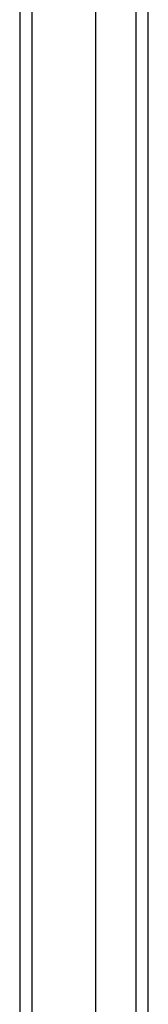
# Model space of a CAD drawing. Header units: inches. Extents: x 2 to 144, y 2 to 93.
# Tile 11 of 56: x 61.883 to 62.749, y 43.758 to 50.415. Entities that reach past the tile are written whole.
import ezdxf

# ---------------------------------------------------------------- set-up
doc = ezdxf.new("R2010")
doc.units = ezdxf.units.IN
doc.header["$LTSCALE"] = 8.616264
doc.header["$MEASUREMENT"] = 0
doc.layers.add('Visible Edges(ANSI)', color=7, linetype='Continuous', lineweight=25)
doc.layers.add('Visible Tangent Edges(ANSI)', color=7, linetype='Continuous', lineweight=25)

msp = doc.modelspace()

# ---------------------------------------------------------------- linework, layer by layer
at = {"layer": 'Visible Edges(ANSI)'}
for p, q in [((61.8831, 61.0192), (61.8831, 37.1847)), ((62.395, 37.998), (62.395, 60.206)), ((62.7494, 37.998), (62.7494, 60.206))]:
    msp.add_line(p, q, dxfattribs=at)
at = {"layer": 'Visible Tangent Edges(ANSI)'}
for p, q in [((61.9671, 37.1847), (61.9671, 61.0192)), ((62.6654, 60.321), (62.6654, 37.883))]:
    msp.add_line(p, q, dxfattribs=at)

doc.saveas('drawing.dxf')
